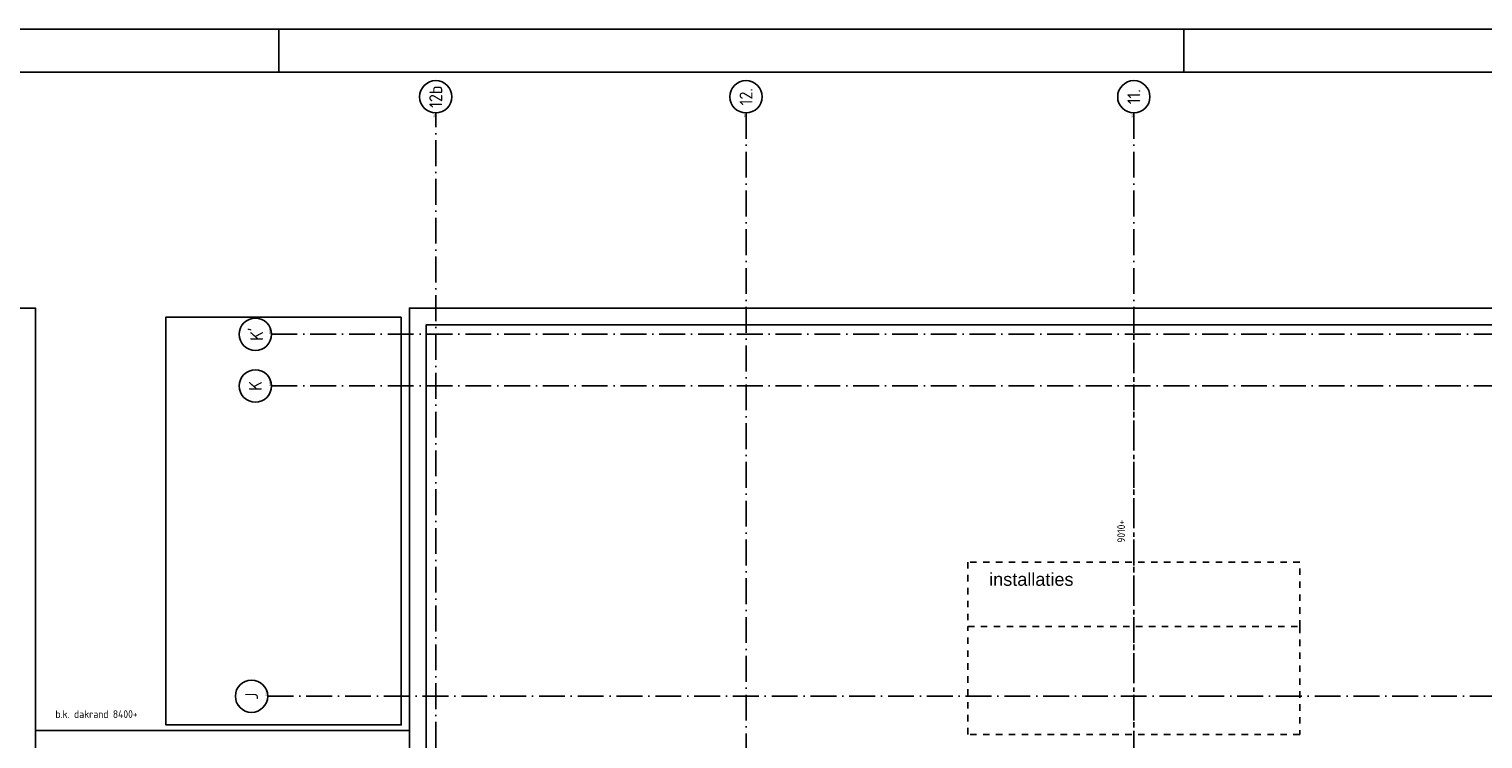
# Model space of a CAD drawing. Extents: x -4389 to 148511, y -40018 to 84100.
# Tile 8 of 28: x 37716 to 71454, y 67626 to 84100. Entities that reach past the tile are written whole.
import ezdxf
from ezdxf.enums import TextEntityAlignment as Align

# ---------------------------------------------------------------- set-up
doc = ezdxf.new("R2010")
doc.units = 0
doc.header["$LTSCALE"] = 100
for name, pattern in [('DASHDOT', [9, 6, -1.5, 0, -1.5]), ('DASHED', [3, 1.5, -1.5]), ('HIDDEN', [2, 1, -1])]:
    doc.linetypes.add(name, pattern=pattern)
for name, color, linetype in [('00KAD025', 2, 'CONTINUOUS'), ('00KAD070', 5, 'CONTINUOUS'), ('AB$1A---_ATTRIB035', 3, 'CONTINUOUS'), ('AL$1A---_ALGEMEEN', 8, 'CONTINUOUS'), ('AT$1A---_TEKST018', 1, 'CONTINUOUS'), ('AT$1A---_TEKST035', 3, 'CONTINUOUS'), ('BL$4----', 7, 'CONTINUOUS')]:
    doc.layers.add(name, color=color, linetype=linetype)
doc.styles.get("Standard").update_dxf_attribs({"font": 'ISOCP'})

# ---------------------------------------------------------------- blocks, each defined once
blk = doc.blocks.new('A$C5B61664F')
at = {"layer": '00KAD025', "linetype": 'CONTINUOUS'}
for p, q in [((152900, 84100), (0, 84100)), ((47900, 83100), (47900, 84100)), ((68900, 83100), (68900, 84100))]:
    blk.add_line(p, q, dxfattribs=at)
at = {"layer": '00KAD070', "linetype": 'CONTINUOUS'}
blk.add_line((151900, 83100), (1000, 83100), dxfattribs=at)
blk = doc.blocks.new('1010')
at = {"layer": 'AL$1A---_ALGEMEEN', "color": 0, "linetype": 'CONTINUOUS'}
blk.add_circle((0, 750), 750, dxfattribs=at)
at = {"layer": 'AT$1A---_TEKST018', "linetype": 'CONTINUOUS'}
blk.add_text('1010', height=100, dxfattribs=at).set_placement((0, 0))
blk = doc.blocks.new('1011')
at = {"layer": 'AL$1A---_ALGEMEEN', "color": 0, "linetype": 'CONTINUOUS'}
blk.add_circle((-750, 0), 750, dxfattribs=at)
at = {"layer": 'AT$1A---_TEKST018', "linetype": 'CONTINUOUS'}
blk.add_text('1011', height=100, dxfattribs=at).set_placement((0, 0))

msp = doc.modelspace()

# ---------------------------------------------------------------- linework, layer by layer
at = {"layer": 'AL$1A---_ALGEMEEN', "color": 1, "linetype": 'DASHDOT'}
for points in [[(47153, 40416.6), (47153, 82154)], [(54353, 82154), (54353, 40416.6)], [(63353, 82154), (63353, 40416.6)], [(83544.4, 77016.6), (43342.4, 77016.6)], [(83544.4, 75816.6), (43342.4, 75816.6)], [(83453, 68616.6), (43253, 68616.6)]]:
    msp.add_lwpolyline(points, dxfattribs=at)
at = {"layer": 'AL$1A---_ALGEMEEN', "linetype": 'CONTINUOUS'}
for points in [[(29983.5, 43256.6), (4243, 43256.6), (4243, 77626.6), (37863, 77626.6), (37863, 59936.6)], [(46563, 59926.6), (46543, 59926.6), (46543, 77626.6), (80163, 77626.6), (80163, 59926.6), (80143, 59926.6)], [(46563, 59536.6), (46933, 59536.6), (46933, 77236.6), (79773, 77236.6), (79773, 59536.6), (80143, 59536.6)]]:
    msp.add_lwpolyline(points, dxfattribs=at)
msp.add_lwpolyline([(46353, 77416.6), (40893, 77416.6), (40893, 67951.6), (46353, 67951.6)], close=True, dxfattribs=at)
at = {"layer": 'AL$1A---_ALGEMEEN', "linetype": 'HIDDEN'}
msp.add_lwpolyline([(63353, 77016.5), (63353, 43416.5)], dxfattribs=at)
at = {"layer": 'AL$1A---_ALGEMEEN', "linetype": 'DASHED'}
for points in [[(59503, 71731), (59503, 70231), (67203, 70231), (67203, 71731)], [(59503, 67731), (59503, 70231), (67203, 70231), (67203, 67731)]]:
    msp.add_lwpolyline(points, close=True, dxfattribs=at)
at = {"layer": 'AL$1A---_ALGEMEEN', "color": 8, "linetype": 'CONTINUOUS'}
msp.add_lwpolyline([(37863, 67820.1), (46543, 67820.1)], dxfattribs=at)

# ---------------------------------------------------------------- block references
at = {"layer": 'AL$1A---_ALGEMEEN', "color": 1, "linetype": 'DASHDOT'}
ref = msp.add_blockref('1011', (47153, 82154), dxfattribs=dict(at, xscale=-0.5, yscale=0.5, zscale=0.5, rotation=90))
ref.add_attrib('STR-NAAM', '12b', dxfattribs={"layer": 'AB$1A---_ATTRIB035', "linetype": 'CONTINUOUS', "height": 300, "rotation": 90}).set_placement((47153, 82529), align=Align.MIDDLE)
ref = msp.add_blockref('1011', (54353, 82154), dxfattribs=dict(at, xscale=-0.5, yscale=0.5, zscale=0.5, rotation=90))
ref.add_attrib('STR-NAAM', '12.', dxfattribs={"layer": 'AB$1A---_ATTRIB035', "linetype": 'CONTINUOUS', "height": 300, "rotation": 90}).set_placement((54353, 82529), align=Align.MIDDLE)
ref = msp.add_blockref('1011', (63353, 82154), dxfattribs=dict(at, xscale=-0.5, yscale=0.5, zscale=0.5, rotation=90))
ref.add_attrib('STR-NAAM', '11.', dxfattribs={"layer": 'AB$1A---_ATTRIB035', "linetype": 'CONTINUOUS', "height": 300, "rotation": 90}).set_placement((63353, 82529), align=Align.MIDDLE)
ref = msp.add_blockref('1010', (43342.4, 77016.6), dxfattribs=dict(at, xscale=0.5, yscale=0.5, zscale=0.5, rotation=90))
ref.add_attrib('STR-NAAM', "K'", dxfattribs={"layer": 'AB$1A---_ATTRIB035', "linetype": 'CONTINUOUS', "height": 300, "rotation": 90}).set_placement((42967.4, 77016.6), align=Align.MIDDLE)
ref = msp.add_blockref('1010', (43342.4, 75816.6), dxfattribs=dict(at, xscale=0.5, yscale=0.5, zscale=0.5, rotation=90))
ref.add_attrib('STR-NAAM', 'K', dxfattribs={"layer": 'AB$1A---_ATTRIB035', "linetype": 'CONTINUOUS', "height": 300, "rotation": 90}).set_placement((42967.4, 75816.6), align=Align.MIDDLE)
ref = msp.add_blockref('1010', (43253, 68616.6), dxfattribs=dict(at, xscale=0.5, yscale=0.5, zscale=0.5, rotation=90))
ref.add_attrib('STR-NAAM', 'J', dxfattribs={"layer": 'AB$1A---_ATTRIB035', "linetype": 'CONTINUOUS', "height": 300, "rotation": 90}).set_placement((42878, 68616.6), align=Align.MIDDLE)
at = {"layer": 'BL$4----'}
msp.add_blockref('A$C5B61664F', (-4388.6, 0), dxfattribs=at)

# ---------------------------------------------------------------- texts
at = {"layer": 'AT$1A---_TEKST018', "linetype": 'CONTINUOUS'}
msp.add_text('9010+', height=180, rotation=90, dxfattribs=at).set_placement((63150, 72177.7))
at = {"layer": 'AT$1A---_TEKST018', "color": 8, "linetype": 'CONTINUOUS', "insert": (38327, 68291.3), "char_height": 180, "width": 3599.63, "attachment_point": 1}
msp.add_mtext('b.k. dakrand 8400+', dxfattribs=at)
at = {"layer": 'AT$1A---_TEKST035', "color": 8, "linetype": 'CONTINUOUS', "insert": (59996.4, 71479.1), "char_height": 300, "width": 2342.16, "attachment_point": 1}
msp.add_mtext('\\fArial|b0|i0|c0|p34;installaties', dxfattribs=at)

doc.saveas('drawing.dxf')
